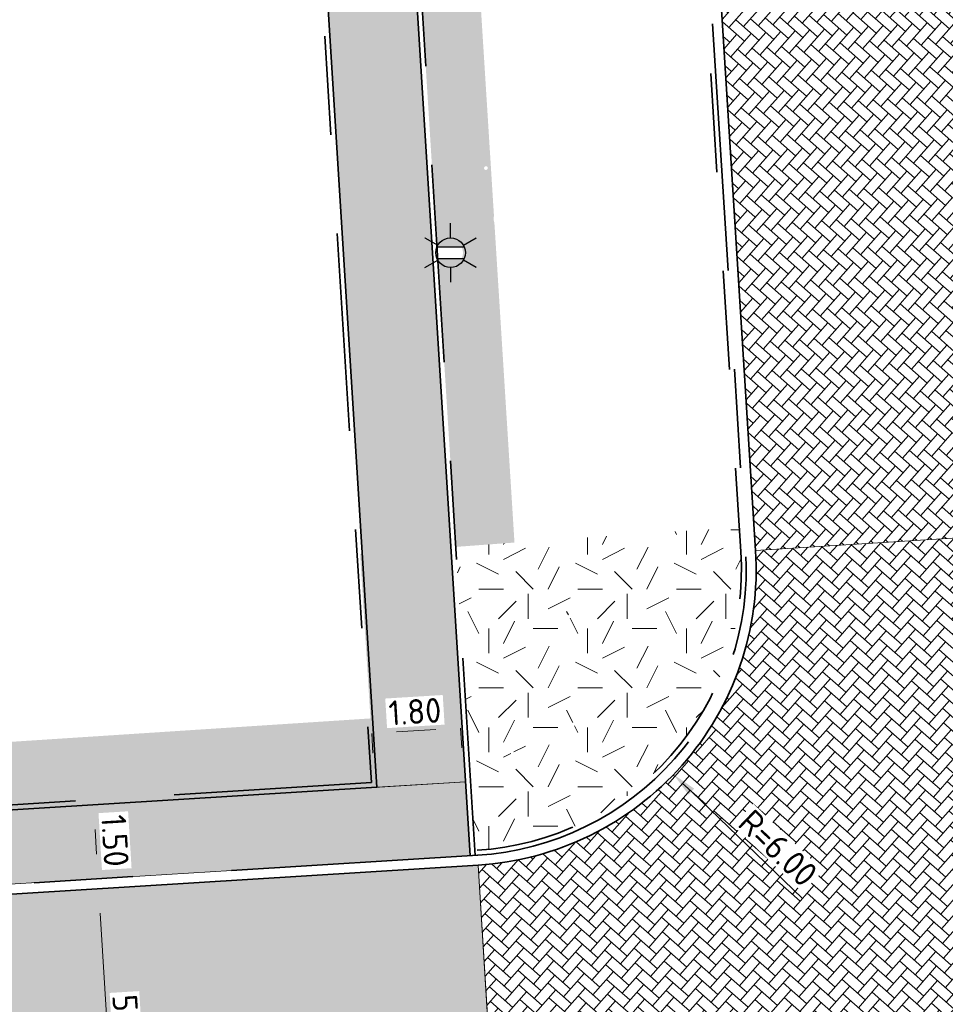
# Model space of a CAD drawing. Header units: metres. Extents: x 162305 to 163132, y 502542 to 502928.
# Tile 58 of 222: x 162607 to 162625, y 502650 to 502670. Entities that reach past the tile are written whole.
import ezdxf
from ezdxf.enums import TextEntityAlignment as Align

# ---------------------------------------------------------------- set-up
doc = ezdxf.new("R2010")
doc.units = ezdxf.units.M
for name, pattern in [('VH-OPSLUITBAND-SO', [10, 4, -2, 2, -2]), ('VH-TROTTOIRBAND-SO', [15, 5, -2, 2, -2, 2, -2]), ('ZZ-HIDDEN-SO', [4, 2, -2])]:
    doc.linetypes.add(name, pattern=pattern)
for name, color, linetype, lineweight, true_color in [('B-WE-OV-LICHTMAST-S-200', 190, 'Continuous', 18, 0x7f00ff), ('N-BH-VH-VERHARDING_TEGEL-Grijs', 253, 'Continuous', 13, 0x828282), ('N-WE-OV-LICHTMAST-S-200', 190, 'Continuous', 25, 0x7f00ff), ('N-WE-VH-KANTOPSLUITING_OPSLUITBAND_100X200-G', 150, 'VH-OPSLUITBAND-SO', 35, 0x007fff), ('N-WE-VH-KANTOPSLUITING_TROTTOIRBAND_180X200-G', 6, 'VH-TROTTOIRBAND-SO', 35, 0xff00ff), ('N-WE-VH-VERHARDING_BETONSTRAATSTEEN_KF_KEPER_EDELGRIJS-A', 254, 'Continuous', 13, 0xbebebe)]:
    doc.layers.add(name, color=color, linetype=linetype, lineweight=lineweight, true_color=true_color)
for name, color, linetype, lineweight in [('N-WE-GR-GRAS-A-200', 62, 'Continuous', 18), ('N-WE-VH-KANTOPSLUITING_BETONRUG-G', 7, 'ZZ-HIDDEN-SO', 35), ('N-WE-VH-KANTOPSLUITING_VOORKANTBAND-G', 50, 'Continuous', 35), ('N-WE-VH-OPENVERHARDING_BETONSTRAATSTEEN-A-200', 92, 'Continuous', 18), ('N-WE-VH-OPENVERHARDING_TEGEL-A', 92, 'Continuous', 18), ('X-XX-AL-M', 7, 'Continuous', 18)]:
    doc.layers.add(name, color=color, linetype=linetype, lineweight=lineweight)
doc.layers.add('X-XX-AL-HULPLIJN 01-G', color=1, linetype='Continuous', lineweight=18, true_color=0xff0000, plot=False)
doc.styles.add('NLCS-ISO', font='NLCS-ISO.ttf')
doc.styles.add('NLCS-ISO-M200-T25', font='NLCS-ISO.ttf', dxfattribs={"height": 0.5})
doc.dimstyles.new('NLCS-M200-T25-PIJL_L2_H2', dxfattribs={"dimscale": 0.2, "dimtxt": 2.5, "dimasz": 2.5, "dimexe": 2, "dimexo": 2, "dimgap": 0.7, "dimtad": 1, "dimzin": 0, "dimdsep": 46, "dimtxsty": 'NLCS-ISO-M200-T25', "dimcen": 0, "dimdle": 2, "dimclrd": 256, "dimclre": 256, "dimclrt": 256, "dimazin": 0, "dimtfac": 1, "dimtdec": 3, "dimtofl": 0, "dimtmove": 0, "dimatfit": 3, "dimfxl": 2, "dimfxlon": 1, "dimtfillclr": 256, "dimtolj": 1, "dimtzin": 0, "dimlwd": -1, "dimlwe": -1, "dimarcsym": 0})
pattern_1 = [(48.598704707, (0, 0), (-0.018641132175, 0.29639923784), [0.63, -0.21]), (138.598704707, (0.13888, 0.15752), (-0.018641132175, 0.29639923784), [0.63, -0.21])]
pattern_2 = [(0, (0, 0), (2, 2), [0.5, -1.5]), (0, (1.1, 1.2), (2, 2), [0.5, -1.5]), (90, (0.2, 0.7), (-2, 2), [0.5, -1.5]), (90, (1, 1.4), (-2, 2), [0.5, -1.5]), (45, (0.4, 1.4), (0, 2), [0.5, -2.328427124]), (135, (1.1, 0), (-2, 0), [0.5, -2.328427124]), (26.5650512, (0.5, 0.6), (2, 8e-10), [0.5, -3.972135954]), (26.5650512, (1.4, 1.6), (2, 8e-10), [0.5, -3.972135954]), (63.43494882, (1.4, 0), (1e-10, 2), [0.5, -3.972135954]), (63.43494882, (0.5, 0.9), (1e-10, 2), [0.5, -3.972135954]), (63.43494882, (1.2, 0.4), (1e-10, 2), [0.5, -3.972135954]), (116.5650512, (0, 1.1), (-8e-10, 2), [0.5, -3.972135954]), (153.43494882, (0.4, 0.3), (-2, 1e-10), [0.5, -3.972135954])]

# ---------------------------------------------------------------- blocks, each defined once
blk = doc.blocks.new('*D445')
at = {"layer": 'Defpoints', "color": 0, "transparency": 16777216}
for p in [(162615.614, 502658.404), (162619.942, 502654.248)]:
    blk.add_point(p, dxfattribs=at)
at = {"layer": 'X-XX-AL-M', "transparency": 16777216}
blk.add_line((162622.552, 502651.741), (162620.302, 502653.902), dxfattribs=at)
blk.add_solid([(162620.36, 502653.962), (162620.244, 502653.842), (162619.942, 502654.248)], dxfattribs=at)
at = {"layer": 'X-XX-AL-M', "transparency": 16777216, "insert": (162622.055, 502652.76), "char_height": 0.5, "attachment_point": 5, "rotation": 316.1572, "style": 'NLCS-ISO-M200-T25', "bg_fill": 3, "box_fill_scale": 1.1, "bg_fill_color": 256, "bg_fill_true_color": 13158600, "bg_fill_transparency": 0}
blk.add_mtext('\\A1;R=6.00', dxfattribs=at)
blk = doc.blocks.new('*D211')
at = {"layer": 'Defpoints', "color": 0, "transparency": 16777216}
for p in [(162615.615, 502655.426), (162613.816, 502655.35), (162613.833, 502655.078)]:
    blk.add_point(p, dxfattribs=at)
at = {"layer": 'X-XX-AL-M', "transparency": 16777216}
for p, q in [((162613.833, 502655.078), (162613.857, 502654.679)), ((162615.13, 502655.157), (162614.332, 502655.109)), ((162615.63, 502655.188), (162615.654, 502654.789))]:
    blk.add_line(p, q, dxfattribs=at)
for points in [[(162615.125, 502655.241), (162615.136, 502655.074), (162615.63, 502655.188)], [(162614.327, 502655.192), (162614.337, 502655.025), (162613.833, 502655.078)]]:
    blk.add_solid(points, dxfattribs=at)
at = {"layer": 'X-XX-AL-M', "transparency": 16777216, "insert": (162614.707, 502655.522), "char_height": 0.5, "attachment_point": 5, "rotation": 3.5059, "style": 'NLCS-ISO-M200-T25', "bg_fill": 3, "box_fill_scale": 1.1, "bg_fill_color": 256, "bg_fill_true_color": 13158600, "bg_fill_transparency": 0}
blk.add_mtext('\\A1;1.80', dxfattribs=at)
blk = doc.blocks.new('*D75')
at = {"layer": 'Defpoints', "color": 0, "transparency": 16777216}
for p in [(162608.377, 502651.943), (162608.645, 502646.449), (162608.864, 502646.463)]:
    blk.add_point(p, dxfattribs=at)
at = {"layer": 'X-XX-AL-M', "transparency": 16777216}
for p, q in [((162608.31, 502651.939), (162607.911, 502651.914)), ((162608.34, 502651.44), (162608.614, 502646.948)), ((162608.645, 502646.449), (162608.245, 502646.425))]:
    blk.add_line(p, q, dxfattribs=at)
for points in [[(162608.424, 502651.445), (162608.257, 502651.435), (162608.31, 502651.939)], [(162608.697, 502646.953), (162608.531, 502646.943), (162608.645, 502646.449)]]:
    blk.add_solid(points, dxfattribs=at)
at = {"layer": 'X-XX-AL-M', "transparency": 16777216, "insert": (162608.867, 502649.218), "char_height": 0.5, "attachment_point": 5, "rotation": 273.4892, "style": 'NLCS-ISO-M200-T25', "bg_fill": 3, "box_fill_scale": 1.1, "bg_fill_color": 256, "bg_fill_true_color": 13158600, "bg_fill_transparency": 0}
blk.add_mtext('\\A1;5.50', dxfattribs=at)
blk = doc.blocks.new('*D76')
at = {"layer": 'Defpoints', "color": 0, "transparency": 16777216}
for p in [(162607.768, 502653.609), (162607.98, 502652.119)]:
    blk.add_point(p, dxfattribs=at)
at = {"layer": 'X-XX-AL-M', "transparency": 16777216}
for p, q in [((162608.167, 502653.633), (162608.602, 502653.66)), ((162608.233, 502653.136), (162608.264, 502652.637)), ((162608.294, 502652.138), (162608.694, 502652.163))]:
    blk.add_line(p, q, dxfattribs=at)
for points in [[(162608.317, 502653.141), (162608.15, 502653.131), (162608.203, 502653.635)], [(162608.347, 502652.642), (162608.181, 502652.632), (162608.294, 502652.138)]]:
    blk.add_solid(points, dxfattribs=at)
at = {"layer": 'X-XX-AL-M', "transparency": 16777216, "insert": (162608.638, 502652.91), "char_height": 0.5, "attachment_point": 5, "rotation": 273.4892, "style": 'NLCS-ISO-M200-T25', "bg_fill": 3, "box_fill_scale": 1.1, "bg_fill_color": 256, "bg_fill_true_color": 13158600, "bg_fill_transparency": 0}
blk.add_mtext('\\A1;1.50', dxfattribs=at)
at = {"layer": 'Defpoints', "color": 0, "transparency": 16777216}
blk.add_point((162608.294, 502652.138), dxfattribs=at)
blk = doc.blocks.new('B-SOV-LICHTMAST-SO')
for p, q in [((0, 1.5), (0, 3)), ((-1.299, 0.75), (-2.598, 1.5)), ((1.299, 0.75), (2.598, 1.5)), ((-1.299, -0.75), (-2.598, -1.5)), ((1.299, -0.75), (2.598, -1.5)), ((0, -1.5), (0, -3))]:
    blk.add_line(p, q)
at = {"flags": 128}
for points in [[(-1.378, 0.593), (1.378, 0.593)], [(-1.378, -0.593), (1.378, -0.593)]]:
    blk.add_lwpolyline(points, dxfattribs=at)
blk.add_circle((0, 0), 1.5)
at = {"style": 'NLCS-ISO'}
blk.add_attdef('TYPE', text='', height=1.8, dxfattribs=at).set_placement((0, 3), align=Align.BOTTOM_CENTER)
blk = doc.blocks.new('SOV-LICHTMAST-SO')
h = blk.add_hatch(color=256)
h.paths.add_polyline_path([(1.378, 0.593, 0.658505), (-1.378, 0.593)])
h.paths.add_polyline_path([(-1.378, -0.593, 0.658505), (1.378, -0.593)])
at = {"flags": 128}
for points in [[(0, 1.5), (0, 3)], [(-2.598, 1.5), (-1.299, 0.75)], [(1.299, 0.75), (2.598, 1.5)], [(-1.378, 0.593), (1.378, 0.593)], [(-2.598, -1.5), (-1.299, -0.75)], [(-1.378, -0.593), (1.378, -0.593)], [(2.598, -1.5), (1.299, -0.75)], [(0, -1.5), (0, -3)]]:
    blk.add_lwpolyline(points, dxfattribs=at)
blk.add_circle((0, 0), 1.5)
at = {"style": 'NLCS-ISO'}
blk.add_attdef('TYPE', text='', height=1.8, dxfattribs=at).set_placement((0, 3), align=Align.BOTTOM_CENTER)

msp = doc.modelspace()

# ---------------------------------------------------------------- hatches: boundary and pattern name
at = {"layer": 'N-WE-GR-GRAS-A-200'}
h = msp.add_hatch(dxfattribs=at)
h.set_pattern_fill('AGR-GRAS_02-SO', color=256, scale=0.2, style=0, pattern_type=2)
h.set_pattern_definition(pattern_2)
h.paths.add_polyline_path([(162421.517, 502819.726), (162435.034, 502820.576), (162435.169, 502820.432), (162435.343, 502820.275), (162435.553, 502820.121), (162435.897, 502819.944), (162436.228, 502819.841), (162436.649, 502819.789), (162442.014, 502820.095), (162442.181, 502820.21), (162442.325, 502817.953), (162445.008, 502818.123), (162446.244, 502817.251), (162443.192, 502817.061), (162443.511, 502811.925), (162442.505, 502811.858), (162442.17, 502817.226), (162424.634, 502816.13), (162424.643, 502815.982), (162424.967, 502810.771), (162422.081, 502810.59)])
edge = h.paths.add_edge_path(flags=16)
edge.add_ellipse((162362.043, 502852.57), major_axis=(-0.0024, 0.0374), ratio=0.999228, start_angle=0, end_angle=360, ccw=False)
edge = h.paths.add_edge_path(flags=16)
edge.add_ellipse((162362.585, 502843.074), major_axis=(-0.0024, 0.0374), ratio=0.999228, start_angle=0, end_angle=360, ccw=False)
edge = h.paths.add_edge_path(flags=16)
edge.add_ellipse((162361.375, 502862.47), major_axis=(-0.0024, 0.0374), ratio=0.999228, start_angle=0, end_angle=360, ccw=False)
h.paths.add_polyline_path([(162362.219, 502859.55), (162362.319, 502859.557), (162363.515, 502840.078), (162363.415, 502840.072), (162363.443, 502839.623), (162363.543, 502839.629), (162363.629, 502838.217), (162362.822, 502838.159), (162362.786, 502838.484), (162362.788, 502838.484), (162362.758, 502838.774), (162362.163, 502845.491), (162360.898, 502866.676), (162361.878, 502866.739), (162362.291, 502860.006), (162362.191, 502860)])
h.paths.add_polyline_path([(162370.36, 502859.13), (162370.182, 502861.923), (162370.463, 502861.92), (162370.486, 502861.402), (162370.779, 502861.415), (162370.814, 502860.896), (162371.337, 502860.935), (162371.387, 502859.961), (162371.777, 502859.979), (162371.78, 502859.223)])
edge = h.paths.add_edge_path(flags=16)
edge.add_ellipse((162389.544, 502924.307), major_axis=(-0.0024, 0.0375), ratio=0.999228, start_angle=0, end_angle=360, ccw=False)
edge = h.paths.add_edge_path(flags=16)
edge.add_ellipse((162379.964, 502923.711), major_axis=(-0.0024, 0.0375), ratio=0.999228, start_angle=0, end_angle=360, ccw=False)
h.paths.add_polyline_path([(162371.042, 502923.041), (162371.029, 502923.547), (162371.022, 502923.655), (162398.112, 502925.305), (162398.145, 502924.764)])
edge = h.paths.add_edge_path(flags=16)
edge.add_ellipse((162472.361, 502871.473), major_axis=(-0.0024, 0.0375), ratio=0.999228, start_angle=0, end_angle=360, ccw=False)
edge = h.paths.add_edge_path(flags=16)
edge.add_ellipse((162472.286, 502872.403), major_axis=(-0.0024, 0.0375), ratio=0.999228, start_angle=0, end_angle=360, ccw=False)
edge = h.paths.add_edge_path(flags=16)
edge.add_ellipse((162481.311, 502872.974), major_axis=(-0.0024, 0.0375), ratio=0.999228, start_angle=0, end_angle=360, ccw=False)
edge = h.paths.add_edge_path(flags=16)
edge.add_ellipse((162481.4, 502872.078), major_axis=(-0.0024, 0.0375), ratio=0.999228, start_angle=0, end_angle=360, ccw=False)
edge = h.paths.add_edge_path(flags=16)
edge.add_ellipse((162491.481, 502873.637), major_axis=(-0.0024, 0.0375), ratio=0.999228, start_angle=0, end_angle=360, ccw=False)
edge = h.paths.add_edge_path()
edge.add_line((162491.614, 502871.718), (162490.496, 502871.657))
edge.add_line((162490.496, 502871.657), (162490.491, 502871.77))
edge.add_line((162490.491, 502871.77), (162478.157, 502870.992))
edge.add_line((162478.157, 502870.992), (162470.974, 502870.605))
edge.add_line((162470.974, 502870.605), (162470.856, 502872.5))
edge.add_line((162470.856, 502872.5), (162485.627, 502873.415))
edge.add_line((162485.627, 502873.415), (162493.227, 502873.874))
edge.add_line((162493.227, 502873.874), (162492.846, 502880.392))
edge.add_line((162492.846, 502880.392), (162493.987, 502880.465))
edge.add_line((162493.987, 502880.465), (162494.519, 502871.874))
edge.add_line((162494.519, 502871.874), (162491.646, 502871.719))
edge.add_ellipse((162491.628, 502871.752), major_axis=(-0.0024, 0.0375), ratio=0.999228, start_angle=204.2611, end_angle=514.6215)
h.paths.add_polyline_path([(162503.076, 502855.443), (162503.175, 502855.449), (162503.182, 502855.349), (162507.723, 502855.63), (162508.325, 502845.898), (162508.826, 502845.929), (162509.922, 502845.996), (162508.48, 502869.305), (162502.561, 502868.939), (162502.362, 502868.295), (162502.373, 502866.891)])
h.paths.add_polyline_path([(162538.734, 502870.453), (162538.737, 502870.459), (162538.743, 502870.478), (162538.747, 502870.497), (162538.75, 502870.516), (162538.751, 502870.535), (162538.75, 502870.553), (162538.747, 502870.572), (162538.743, 502870.591), (162538.737, 502870.611), (162538.729, 502870.629), (162538.722, 502870.641), (162538.703, 502870.938), (162537.951, 502870.89), (162537.968, 502870.619), (162537.965, 502870.611), (162537.958, 502870.591), (162537.954, 502870.572), (162537.952, 502870.553), (162537.951, 502870.535), (162537.952, 502870.516), (162537.954, 502870.497), (162537.958, 502870.478), (162537.965, 502870.459), (162537.973, 502870.44), (162537.98, 502870.426), (162537.999, 502870.138), (162538.751, 502870.186)], flags=16)
edge = h.paths.add_edge_path(flags=16)
edge.add_ellipse((162531.906, 502869.982), major_axis=(-0.25, 0), ratio=1, start_angle=-146.5113, end_angle=206.759, ccw=False)
edge.add_line((162532.115, 502870.12), (162532.13, 502870.095))
edge = h.paths.add_edge_path(flags=16)
edge.add_ellipse((162511.919, 502869.277), major_axis=(-0.0024, 0.0375), ratio=0.999228, start_angle=0, end_angle=360, ccw=False)
edge = h.paths.add_edge_path(flags=16)
edge.add_ellipse((162522.497, 502868.462), major_axis=(-0.0024, 0.0375), ratio=0.999228, start_angle=0, end_angle=360, ccw=False)
edge = h.paths.add_edge_path(flags=16)
edge.add_ellipse((162522.447, 502869.89), major_axis=(-0.0024, 0.0375), ratio=0.999228, start_angle=0, end_angle=360, ccw=False)
edge = h.paths.add_edge_path(flags=16)
edge.add_ellipse((162532.379, 502869.057), major_axis=(-0.0024, 0.0375), ratio=0.999228, start_angle=0, end_angle=360, ccw=False)
edge = h.paths.add_edge_path()
edge.add_line((162511.902, 502867.747), (162510.21, 502867.645))
edge.add_line((162510.21, 502867.645), (162510.109, 502869.306))
edge.add_line((162510.109, 502869.306), (162538.74, 502871.078))
edge.add_line((162538.74, 502871.078), (162538.844, 502869.377))
edge.add_line((162538.844, 502869.377), (162511.943, 502867.75))
edge.add_ellipse((162511.92, 502867.78), major_axis=(-0.0024, 0.0375), ratio=0.999228, start_angle=212.8954, end_angle=506.7392)
edge = h.paths.add_edge_path(flags=16)
edge.add_ellipse((162554.017, 502704.407), major_axis=(-0.25, 0), ratio=1, start_angle=-19.7806, end_angle=333.4897, ccw=False)
edge.add_line((162553.781, 502704.492), (162553.793, 502704.519))
edge = h.paths.add_edge_path()
edge.add_ellipse((162551.443, 502714.761), major_axis=(-0.579, 0), ratio=1, start_angle=88.3276, end_angle=98.4248)
edge.add_line((162551.528, 502714.188), (162556.303, 502714.513))
edge.add_line((162556.303, 502714.513), (162556.577, 502710.125))
edge.add_line((162556.577, 502710.125), (162556.776, 502710.137))
edge.add_line((162556.776, 502710.137), (162556.846, 502709.236))
edge.add_line((162556.846, 502709.236), (162552.732, 502708.974))
edge.add_line((162552.732, 502708.974), (162552.986, 502704.982))
edge.add_line((162552.986, 502704.982), (162557.154, 502705.248))
edge.add_line((162557.154, 502705.248), (162557.171, 502705.029))
edge.add_line((162557.171, 502705.029), (162577.095, 502706.273))
edge.add_line((162577.095, 502706.273), (162577.219, 502706.826))
edge.add_line((162577.219, 502706.826), (162577.305, 502705.378))
edge.add_line((162577.305, 502705.378), (162549.792, 502703.693))
edge.add_line((162549.792, 502703.693), (162549.16, 502713.814))
edge.add_line((162549.16, 502713.814), (162549.362, 502713.826))
edge.add_line((162549.362, 502713.826), (162549.356, 502713.926))
edge.add_line((162549.356, 502713.926), (162550.264, 502713.982))
edge.add_ellipse((162550.22, 502714.681), major_axis=(-0.7, 0), ratio=1, start_angle=93.5531, end_angle=128.9932)
edge.add_line((162550.661, 502714.137), (162551.426, 502714.182))
edge = h.paths.add_edge_path(flags=16)
edge.add_ellipse((162508.182, 502708.963), major_axis=(-0.0024, 0.0375), ratio=0.999228, start_angle=0, end_angle=360, ccw=False)
edge = h.paths.add_edge_path(flags=16)
edge.add_ellipse((162498.418, 502708.139), major_axis=(-0.0024, 0.0375), ratio=0.999228, start_angle=0, end_angle=360, ccw=False)
edge = h.paths.add_edge_path(flags=16)
edge.add_ellipse((162487.929, 502707.676), major_axis=(-0.0024, 0.0375), ratio=0.999228, start_angle=0, end_angle=360, ccw=False)
edge = h.paths.add_edge_path(flags=16)
edge.add_ellipse((162478.214, 502707.105), major_axis=(-0.0024, 0.0375), ratio=0.999228, start_angle=0, end_angle=360, ccw=False)
h.paths.add_polyline_path([(162476.685, 502707.087), (162505.879, 502708.912), (162539.79, 502710.978), (162539.851, 502709.987), (162476.746, 502706.099)])
edge = h.paths.add_edge_path(flags=16)
edge.add_ellipse((162395.834, 502721.362), major_axis=(-0.0024, 0.0374), ratio=0.999228, start_angle=0, end_angle=360, ccw=False)
edge = h.paths.add_edge_path(flags=16)
edge.add_ellipse((162396.47, 502711.185), major_axis=(-0.0024, 0.0374), ratio=0.999228, start_angle=0, end_angle=360, ccw=False)
edge = h.paths.add_edge_path()
edge.add_line((162395.383, 502731.715), (162396.765, 502708.907))
edge.add_line((162396.765, 502708.907), (162397.036, 502704.3))
edge.add_line((162397.036, 502704.3), (162396.295, 502704.256))
edge.add_line((162396.295, 502704.256), (162395.798, 502704.697))
edge.add_line((162395.798, 502704.697), (162394.018, 502733.935))
edge.add_line((162394.018, 502733.935), (162394.9, 502734.934))
edge.add_line((162394.9, 502734.934), (162395.187, 502734.952))
edge.add_line((162395.187, 502734.952), (162395.379, 502731.782))
edge.add_ellipse((162395.364, 502731.747), major_axis=(-0.0024, 0.0374), ratio=0.999228, start_angle=333.5251, end_angle=566.1217)
edge = h.paths.add_edge_path(flags=16)
edge.add_ellipse((162599.331, 502707.364), major_axis=(-0.0024, 0.0375), ratio=0.999228, start_angle=0, end_angle=360, ccw=False)
edge = h.paths.add_edge_path(flags=16)
edge.add_ellipse((162589.565, 502706.823), major_axis=(-0.0024, 0.0375), ratio=0.999228, start_angle=0, end_angle=360, ccw=False)
edge = h.paths.add_edge_path()
edge.add_ellipse((162583.961, 502706.24), major_axis=(-0.25, 0), ratio=1, start_angle=93.4892, end_angle=273.4892)
edge.add_line((162583.945, 502706.489), (162583.943, 502706.535))
edge.add_line((162583.943, 502706.535), (162608.977, 502708.062))
edge.add_line((162608.977, 502708.062), (162609.022, 502707.322))
edge.add_line((162609.022, 502707.322), (162583.988, 502705.788))
edge.add_line((162583.988, 502705.788), (162583.976, 502705.99))
edge = h.paths.add_edge_path(flags=16)
edge.add_ellipse((162616.144, 502666.519), major_axis=(-0.0024, 0.0374), ratio=0.999228, start_angle=0, end_angle=360, ccw=False)
edge = h.paths.add_edge_path(flags=16)
edge.add_ellipse((162615.418, 502676.401), major_axis=(-0.0024, 0.0374), ratio=0.999228, start_angle=0, end_angle=360, ccw=False)
edge = h.paths.add_edge_path()
edge.add_ellipse((162615.429, 502664.807), major_axis=(-0.25, 0), ratio=1, start_angle=33.4892, end_angle=333.4892)
edge.add_line((162615.205, 502664.919), (162615.153, 502664.945))
edge.add_line((162615.153, 502664.945), (162613.958, 502684.042))
edge.add_line((162613.958, 502684.042), (162615.141, 502684.116))
edge.add_line((162615.141, 502684.116), (162615.159, 502683.799))
edge.add_line((162615.159, 502683.799), (162616.307, 502665.548))
edge.add_line((162616.307, 502665.548), (162616.303, 502665.534))
edge.add_line((162616.303, 502665.534), (162616.301, 502665.515))
edge.add_line((162616.301, 502665.515), (162616.3, 502665.496))
edge.add_line((162616.3, 502665.496), (162616.301, 502665.477))
edge.add_line((162616.301, 502665.477), (162616.303, 502665.458))
edge.add_line((162616.303, 502665.458), (162616.308, 502665.439))
edge.add_line((162616.308, 502665.439), (162616.314, 502665.42))
edge.add_line((162616.314, 502665.42), (162616.315, 502665.418))
edge.add_line((162616.315, 502665.418), (162616.722, 502658.942))
edge.add_line((162616.722, 502658.942), (162615.533, 502658.854))
edge.add_line((162615.533, 502658.854), (162615.172, 502664.637))
edge.add_line((162615.172, 502664.637), (162615.22, 502664.669))
h.paths.add_polyline_path([(162613.807, 502655.383), (162613.598, 502658.712), (162613.638, 502658.715), (162613.934, 502653.992), (162582.144, 502652.018), (162582.063, 502653.317)])
h.paths.add_polyline_path([(162630.424, 502647.556), (162630.699, 502642.626), (162628.4, 502642.494), (162627.777, 502642.458), (162627.786, 502642.278), (162603.433, 502640.765), (162603.114, 502645.897), (162602.077, 502645.841), (162602.105, 502645.392), (162602.141, 502645.394), (162602.467, 502640.049), (162633.855, 502641.963), (162634.145, 502641.982), (162633.881, 502644.367), (162633.717, 502645), (162633.378, 502645.727), (162632.876, 502646.364), (162632.286, 502646.854), (162631.624, 502647.211)])
edge = h.paths.add_edge_path(flags=16)
edge.add_ellipse((162567.845, 502652.2), major_axis=(-0.0024, 0.0375), ratio=0.999228, start_angle=0, end_angle=360, ccw=False)
edge = h.paths.add_edge_path()
edge.add_line((162548.046, 502650.768), (162548.03, 502651.015))
edge.add_line((162548.03, 502651.015), (162549.486, 502651.109))
edge.add_line((162549.486, 502651.109), (162549.486, 502650.517))
edge.add_line((162549.486, 502650.517), (162550.286, 502650.517))
edge.add_line((162550.286, 502650.517), (162550.286, 502651.16))
edge.add_line((162550.286, 502651.16), (162558.56, 502651.693))
edge.add_ellipse((162558.587, 502651.719), major_axis=(-0.0024, 0.0375), ratio=0.999228, start_angle=129.7834, end_angle=230.2968)
edge.add_line((162558.617, 502651.697), (162573.877, 502652.68))
edge.add_line((162573.877, 502652.68), (162573.944, 502651.609))
edge.add_line((162573.944, 502651.609), (162548.093, 502650.004))
edge.add_line((162548.093, 502650.004), (162548.05, 502650.705))
edge.add_ellipse((162548.028, 502650.735), major_axis=(-0.0024, 0.0375), ratio=0.999228, start_angle=211.6727, end_angle=328.1784)
edge = h.paths.add_edge_path(flags=16)
edge.add_ellipse((162430.665, 502659.865), major_axis=(-0.0024, 0.0375), ratio=0.999228, start_angle=0, end_angle=360, ccw=False)
edge = h.paths.add_edge_path(flags=16)
edge.add_ellipse((162420.419, 502659.642), major_axis=(-0.0024, 0.0375), ratio=0.999228, start_angle=0, end_angle=360, ccw=False)
edge = h.paths.add_edge_path(flags=16)
edge.add_ellipse((162411.256, 502659.155), major_axis=(-0.0024, 0.0375), ratio=0.999228, start_angle=0, end_angle=360, ccw=False)
h.paths.add_polyline_path([(162435.507, 502661.043), (162435.323, 502659.857), (162409.633, 502658.262), (162409.562, 502659.421), (162417.311, 502659.909), (162417.311, 502659.564), (162418.111, 502659.564), (162418.111, 502659.962)])
edge = h.paths.add_edge_path()
edge.add_arc((162406.536, 502665.135), 0.25, 314.1361, 386.759)
edge.add_line((162406.759, 502665.248), (162406.744, 502665.273))
edge.add_arc((162406.536, 502665.135), 0.25, 33.4892, 53.1521)
edge.add_line((162406.686, 502665.335), (162405.617, 502682.119))
edge.add_line((162405.617, 502682.119), (162404.587, 502699.361))
edge.add_line((162404.587, 502699.361), (162405.114, 502699.394))
edge.add_line((162405.114, 502699.394), (162407.566, 502659.298))
edge.add_line((162407.566, 502659.298), (162407.073, 502659.267))
edge.add_line((162407.073, 502659.267), (162407.068, 502659.343))
edge.add_line((162407.068, 502659.343), (162407.062, 502659.43))
edge.add_line((162407.062, 502659.43), (162406.71, 502664.956))
h.paths.add_polyline_path([(162384.175, 502626.989), (162385.046, 502626.592), (162372.825, 502599.014), (162371.335, 502595.495), (162370.722, 502593.495), (162370.394, 502591.743), (162370.27, 502590.819), (162370.22, 502589.04), (162370.38, 502587.03), (162370.565, 502585.909), (162371.415, 502583.295), (162372.193, 502581.707), (162370.908, 502584.33), (162369.966, 502586.806), (162369.747, 502588.04), (162369.616, 502589.543), (162369.609, 502591.028), (162369.765, 502592.585), (162370.157, 502594.429), (162370.745, 502596.215), (162373.739, 502603.155), (162382.073, 502622.389), (162383.982, 502627.016)])
h.paths.add_polyline_path([(162633.546, 502600.513), (162633.828, 502595.971), (162634.923, 502596.039), (162635.361, 502596.088), (162635.807, 502596.254), (162636.127, 502596.481), (162636.395, 502596.782), (162636.609, 502597.185), (162636.68, 502597.521), (162636.692, 502597.852), (162636.458, 502601.632), (162636.458, 502601.69), (162604.902, 502599.753), (162604.852, 502599.75), (162605.149, 502595.651), (162605.325, 502595.091), (162605.529, 502594.771), (162606.031, 502594.327), (162606.489, 502594.101), (162606.98, 502594.014), (162607.398, 502594.03), (162607.379, 502594.329), (162607.479, 502594.335), (162607.197, 502598.877)])
h = msp.add_hatch(dxfattribs=at)
h.set_pattern_fill('AGR-GRAS_02-SO', color=256, scale=0.2, style=0, pattern_type=2)
h.set_pattern_definition(pattern_2)
h.paths.add_polyline_path([(162621.303, 502658.762, -0.414447), (162615.967, 502652.715), (162615.927, 502652.681), (162615.919, 502652.68), (162615.533, 502658.854), (162616.722, 502658.942), (162621.272, 502659.251)])
edge = h.paths.add_edge_path(flags=16)
edge.add_ellipse((162617.829, 502657.443), major_axis=(-0.0024, 0.0375), ratio=0.999228, start_angle=0, end_angle=360)
edge = h.paths.add_edge_path(flags=16)
edge.add_ellipse((162617.92, 502655.264), major_axis=(-0.0024, 0.0375), ratio=0.999228, start_angle=0, end_angle=360)
edge = h.paths.add_edge_path(flags=16)
edge.add_ellipse((162619.039, 502654.833), major_axis=(-0.0024, 0.0375), ratio=0.999228, start_angle=0, end_angle=360)
edge = h.paths.add_edge_path(flags=16)
edge.add_ellipse((162616.686, 502654.673), major_axis=(-0.0024, 0.0375), ratio=0.999228, start_angle=0, end_angle=360)
at = {"layer": 'N-WE-VH-OPENVERHARDING_BETONSTRAATSTEEN-A-200', "true_color": 0x333333}
h = msp.add_hatch(dxfattribs=at)
h.set_pattern_fill('AVH-BSS_KEIFORMAAT_KEPER-SO', color=250, scale=0.2, angle=273.521, pattern_type=2)
h.set_pattern_definition([(318.521036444, (0, 0), (0.29642423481, 0.01823932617), [0.63, -0.21]), (48.521036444, (0.15733, -0.1391), (0.29642423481, 0.01823932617), [0.63, -0.21])])
h.paths.add_polyline_path([(162620.156, 502681.775), (162621.354, 502681.851), (162623.749, 502682.001), (162625.645, 502682.121), (162627.091, 502659.126), (162621.602, 502658.781)])
h = msp.add_hatch(dxfattribs=at)
h.set_pattern_fill('AVH-BSS_KEIFORMAAT_KEPER-SO', color=250, scale=0.2, angle=3.5987, pattern_type=2)
h.set_pattern_definition(pattern_1)
edge = h.paths.add_edge_path()
edge.add_arc((162615.614, 502658.404), 6, 273.5531, 363.5987)
edge.add_line((162621.602, 502658.781), (162627.091, 502659.126))
edge.add_line((162627.091, 502659.126), (162627.531, 502652.138))
edge.add_line((162627.531, 502652.138), (162627.806, 502647.639))
edge.add_line((162627.806, 502647.639), (162616.327, 502646.926))
edge.add_line((162616.327, 502646.926), (162615.986, 502652.416))
h = msp.add_hatch(dxfattribs=at)
h.set_pattern_fill('AVH-BSS_KEIFORMAAT_KEPER-SO', color=250, scale=0.2, angle=3.5987, pattern_type=2)
h.set_pattern_definition(pattern_1)
h.paths.add_polyline_path([(162615.986, 502652.416), (162616.327, 502646.926), (162603.501, 502646.13), (162594.08, 502645.545), (162581.927, 502644.79), (162569.818, 502644.038), (162569.477, 502649.528), (162573.946, 502649.805), (162582.43, 502650.332)])
at = {"layer": 'N-WE-VH-OPENVERHARDING_TEGEL-A', "true_color": 0x333333}
h = msp.add_hatch(dxfattribs=at)
h.set_pattern_fill('AVH-TEGEL_300X300_HALFST', color=250, angle=273.0855, pattern_type=2)
h.set_pattern_definition([(273.08552769, (0, 0), (0.165930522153, -0.291491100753), [0.3, -0.3]), (3.08552769, (0, 0), (-0.01614797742, 0.29956508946), [])])
h.paths.add_polyline_path([(162612.527, 502705.332), (162613.046, 502697.033), (162612.942, 502697.026), (162612.98, 502696.427), (162613.083, 502696.434), (162615.73, 502654.103), (162613.934, 502653.992), (162610.73, 502705.222)])
h = msp.add_hatch(dxfattribs=at)
h.set_pattern_fill('AVH-TEGEL_300X300_HALFST', color=250, angle=3.0361, pattern_type=2)
h.set_pattern_definition([(3.03605687, (0, 0), (0.29163426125, 0.165678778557), [0.3, -0.3]), (93.03605687, (0, 0), (-0.29957892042, -0.01588931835), [])])
h.paths.add_polyline_path([(162606.166, 502652.106), (162605.717, 502652.079), (162605.723, 502651.979), (162587.11, 502650.823), (162587.104, 502650.923), (162586.655, 502650.895), (162586.661, 502650.795), (162582.417, 502650.532), (162582.324, 502652.029), (162615.73, 502654.103), (162615.824, 502652.606), (162606.172, 502652.007)])

# ---------------------------------------------------------------- linework, layer by layer
at = {"layer": 'N-BH-VH-VERHARDING_TEGEL-Grijs'}
msp.add_line((162613.934, 502653.992), (162615.73, 502654.103), dxfattribs=at)
at = {"layer": 'N-BH-VH-VERHARDING_TEGEL-Grijs', "flags": 128}
for points in [[(162612.527, 502705.332), (162613.046, 502697.033), (162612.942, 502697.026), (162612.98, 502696.427), (162613.083, 502696.434), (162615.73, 502654.103), (162613.934, 502653.992), (162610.73, 502705.222), (162612.527, 502705.332)], [(162606.166, 502652.106), (162605.717, 502652.079), (162605.723, 502651.979), (162587.11, 502650.823), (162587.104, 502650.923), (162586.655, 502650.895), (162586.661, 502650.795), (162582.417, 502650.532), (162582.324, 502652.029), (162615.73, 502654.103), (162615.824, 502652.606), (162606.172, 502652.007), (162606.166, 502652.106)]]:
    msp.add_lwpolyline(points, dxfattribs=at)
at = {"layer": 'N-WE-VH-KANTOPSLUITING_BETONRUG-G'}
msp.add_line((162619.69, 502684.4), (162621.303, 502658.762), dxfattribs=at)
msp.add_lwpolyline([(162615.967, 502652.715, 0.414447), (162621.303, 502658.762)], format="xyb", dxfattribs=at)
at = {"layer": 'N-WE-VH-KANTOPSLUITING_OPSLUITBAND_100X200-G'}
for points in [[(162610.637, 502705.116), (162613.828, 502654.085), (162582.138, 502652.117), (162582.066, 502653.265)], [(162615.924, 502652.612), (162613.958, 502684.042), (162619.79, 502684.406)]]:
    msp.add_lwpolyline(points, dxfattribs=at)
at = {"layer": 'N-WE-VH-KANTOPSLUITING_TROTTOIRBAND_180X200-G'}
for p, q in [((162619.79, 502684.406), (162621.403, 502658.768)), ((162615.983, 502652.616), (162582.417, 502650.532))]:
    msp.add_line(p, q, dxfattribs=at)
msp.add_lwpolyline([(162615.973, 502652.615, 0.414447), (162621.403, 502658.768)], format="xyb", dxfattribs=at)
at = {"layer": 'N-WE-VH-KANTOPSLUITING_VOORKANTBAND-G'}
msp.add_lwpolyline([(162616.74, 502748.285), (162618.161, 502748.373, -0.414449), (162623.462, 502743.69), (162625.215, 502715.204, -0.069569), (162624.958, 502711.891), (162620.355, 502690.95, 0.069909), (162619.928, 502685.401), (162621.602, 502658.781, -0.414447), (162615.986, 502652.416), (162582.43, 502650.332)], format="xyb", dxfattribs=at)
for points in [[(162581.966, 502653.259), (162582.044, 502652.011), (162613.934, 502653.992), (162610.73, 502705.222), (162578.838, 502703.268), (162581.926, 502653.908)], [(162615.824, 502652.606), (162613.852, 502684.135), (162619.784, 502684.506)]]:
    msp.add_lwpolyline(points, dxfattribs=at)
at = {"layer": 'N-WE-VH-VERHARDING_BETONSTRAATSTEEN_KF_KEPER_EDELGRIJS-A'}
msp.add_line((162616.327, 502646.926), (162615.986, 502652.416), dxfattribs=at)
at = {"layer": 'N-WE-VH-VERHARDING_BETONSTRAATSTEEN_KF_KEPER_EDELGRIJS-A', "flags": 128}
msp.add_lwpolyline([(162620.156, 502681.775), (162621.354, 502681.851), (162623.749, 502682.001), (162625.645, 502682.121), (162627.091, 502659.126), (162621.602, 502658.781)], close=True, dxfattribs=at)
at = {"layer": 'X-XX-AL-HULPLIJN 01-G', "flags": 128}
msp.add_lwpolyline([(162615.986, 502652.416, 0.414447), (162621.602, 502658.781), (162627.091, 502659.126), (162627.531, 502652.138), (162627.806, 502647.639), (162616.327, 502646.926)], format="xyb", close=True, dxfattribs=at)
msp.add_lwpolyline([(162615.986, 502652.416), (162616.327, 502646.926), (162603.501, 502646.13), (162594.08, 502645.545), (162581.927, 502644.79), (162569.818, 502644.038), (162569.477, 502649.528), (162573.946, 502649.805), (162582.43, 502650.332)], close=True, dxfattribs=at)

# ---------------------------------------------------------------- block references
at = {"layer": 'B-WE-OV-LICHTMAST-S-200', "xscale": 0.2, "yscale": 0.2}
msp.add_blockref('B-SOV-LICHTMAST-SO', (162615.429, 502664.807), dxfattribs=at)
at = {"layer": 'N-WE-OV-LICHTMAST-S-200', "xscale": 0.2, "yscale": 0.2, "zscale": 0.51972000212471}
msp.add_blockref('SOV-LICHTMAST-SO', (162615.429, 502664.807), dxfattribs=at)

# ---------------------------------------------------------------- next in the draw order: dimensions: what is measured, and where the dimension line sits
at = {"layer": 'X-XX-AL-M'}
dim = msp.add_radius_dim(center=(162615.614, 502658.404), mpoint=(162619.942, 502654.248), dimstyle='NLCS-M200-T25-PIJL_L2_H2', override={"dimpost": 'R=<>', "dimtfill": 1}, dxfattribs=at)
dim.commit()
dim.dimension.update_dxf_attribs({"geometry": '*D445', "text_midpoint": (162621.784, 502652.478), "dimtype": 164})
for base, p1, p2, picture, middle in [((162608.294, 502652.138), (162607.768, 502653.609), (162607.98, 502652.119), '*D76', (162608.638, 502652.91)), ((162608.645, 502646.449), (162608.377, 502651.943), (162608.864, 502646.463), '*D75', (162608.867, 502649.218))]:
    dim = msp.add_linear_dim(base=base, p1=p1, p2=p2, angle=93.4892, dimstyle='NLCS-M200-T25-PIJL_L2_H2', override={"dimtfill": 1}, dxfattribs=at)
    dim.commit()
    dim.dimension.update_dxf_attribs({"geometry": picture, "text_midpoint": middle})

# ---------------------------------------------------------------- next in the draw order: dimensions: what is measured, and where the dimension line sits
dim = msp.add_linear_dim(base=(162613.833, 502655.078), p1=(162615.615, 502655.426), p2=(162613.816, 502655.35), angle=3.5059, dimstyle='NLCS-M200-T25-PIJL_L2_H2', override={"dimtfill": 1}, dxfattribs=at)
dim.commit()
dim.dimension.update_dxf_attribs({"geometry": '*D211', "text_midpoint": (162614.707, 502655.522)})

doc.saveas('drawing.dxf')
